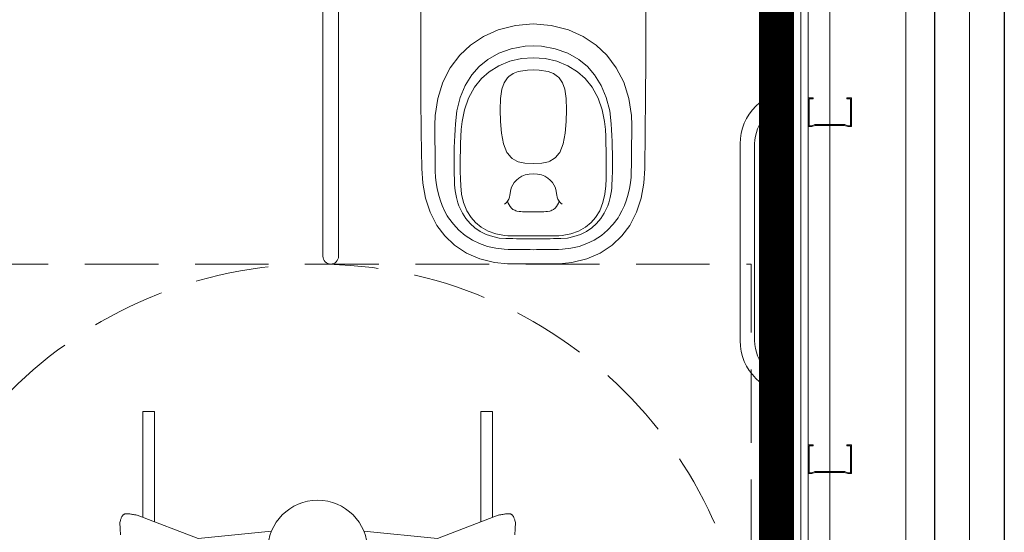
# Model space of a CAD drawing. Header units: millimetres. Extents: x -13532 to 2392, y -5241 to 5322.
# Tile 38 of 256: x -7684 to -7514, y -3950 to -3862. Entities that reach past the tile are written whole.
import ezdxf
from ezdxf.enums import TextEntityAlignment as Align

# ---------------------------------------------------------------- set-up
doc = ezdxf.new("R2010")
doc.units = ezdxf.units.MM
doc.linetypes.add('DASHED', pattern=[19.05, 12.7, -6.35])
doc.linetypes.add('DGN_STYLE_2', pattern=[30.2, 18.12, -12.08])
doc.layers.get('0').update_dxf_attribs({"lineweight": 9, "true_color": 0x939393})
for name, color, linetype, lineweight, true_color in [('batting - AGP1', 7, 'Continuous', 5, 0xadadad), ('daszed - ściana z grafiką', 7, 'Continuous', 20, 0xc5a9ee), ('KONSTRUKCJA - CIE - AGP1', 7, 'Continuous', 5, 0xbfbfbf), ('Meble - AGP1', 7, 'Continuous', 15, 0x999999), ('OPISY - AGP1', 7, 'Continuous', 5, 0x000000), ('profil - AGP1', 7, 'Continuous', 5, 0x3f3f3f), ('WYMIARY - AGP1', 7, 'Continuous', 5, 0x716d5a), ('Wyposazenie Wew - Urzadzenia Sanitarne', 7, 'Continuous', 9, 0xa0a0a0), ('zigzag - AGP1', 7, 'Continuous', 9, 0xa5a5a5)]:
    doc.layers.add(name, color=color, linetype=linetype, lineweight=lineweight, true_color=true_color)
doc.layers.add('cz-gr', color=122, linetype='Continuous', lineweight=30)
doc.layers.add('GK - ŚRODEK - AGP1', color=32, linetype='Continuous', lineweight=5)
doc.styles.add('ROMANS15', font='simplex.shx', dxfattribs={"width": 0.9, "height": 15})
doc.linetypes.add('BATTING', pattern='A,0.0001,-0.1,[134,ltypeshp.shx,S=0.1,R=0,X=-0.1,Y=0],-0.2,[134,ltypeshp.shx,S=0.1,R=180,X=0.1,Y=0],-0.1', length=0.4001)
doc.linetypes.add('ZIGZAG', pattern='A,0.00254,-5.08,[131,ltypeshp.shx,S=5.08,R=0,X=-5.08,Y=0],-10.16,[131,ltypeshp.shx,S=5.08,R=180,X=5.08,Y=0],-5.08', length=20.32254)

# ---------------------------------------------------------------- blocks, each defined once
blk = doc.blocks.new('Obszar_manewrowy_NPS')
at = {"layer": 'Meble - AGP1', "linetype": 'Continuous', "lineweight": 0}
for p, q in [((-45.76, 109.18), (-46.83, 109.12)), ((-44.66, 109.23), (-45.76, 109.18)), ((-44.51, 109.19), (-44.66, 109.23)), ((-44.36, 109.16), (-44.51, 109.19)), ((-44.22, 109.12), (-44.36, 109.16)), ((-44.09, 109.08), (-44.22, 109.12)), ((-43.97, 109.04), (-44.09, 109.08)), ((-43.86, 108.99), (-43.97, 109.04)), ((-43.76, 108.95), (-43.86, 108.99)), ((-43.67, 108.9), (-43.76, 108.95)), ((-43.58, 108.85), (-43.67, 108.9)), ((-43.51, 108.8), (-43.58, 108.85)), ((-43.44, 108.75), (-43.51, 108.8)), ((-43.38, 108.69), (-43.44, 108.75)), ((-43.33, 108.63), (-43.38, 108.69)), ((-43.29, 108.58), (-43.33, 108.63)), ((-43.25, 108.52), (-43.29, 108.58)), ((-43.27, 107.06), (-43.25, 107.22)), ((-43.23, 108.45), (-43.25, 108.52)), ((-43.25, 107.22), (-43.23, 107.38)), ((-43.21, 108.39), (-43.23, 108.45)), ((-43.23, 107.38), (-43.21, 107.53)), ((-43.2, 108.31), (-43.21, 108.39)), ((-43.21, 107.53), (-43.2, 107.66)), ((-43.19, 108.22), (-43.2, 108.31)), ((-43.2, 107.66), (-43.19, 107.79)), ((-43.18, 108.13), (-43.19, 108.22)), ((-43.19, 107.79), (-43.18, 107.91)), ((-43.18, 108.03), (-43.18, 108.13)), ((-43.18, 107.91), (-43.18, 108.03)), ((-47.42, 95.78), (-43.43, 106.27)), ((-43.41, 106.31), (-43.37, 106.51)), ((-43.37, 106.51), (-43.33, 106.7)), ((-43.33, 106.7), (-43.3, 106.88)), ((-43.3, 106.88), (-43.27, 107.06)), ((-43.8, 105.3), (-25.5, 105.3)), ((-25.5, 105.3), (-25.5, 103.26)), ((-25.5, 103.26), (-44.57, 103.26)), ((-46.19, 83.06), (-47.42, 95.78)), ((-46.19, 67.08), (-47.43, 54.39)), ((-47.43, 54.39), (-43.43, 43.87)), ((-25.5, 46.88), (-44.57, 46.88)), ((-25.5, 44.84), (-25.5, 46.88)), ((-43.8, 44.84), (-25.5, 44.84)), ((-43.41, 43.83), (-43.37, 43.63)), ((-43.37, 43.63), (-43.33, 43.44)), ((-43.33, 43.44), (-43.3, 43.25)), ((-43.3, 43.25), (-43.27, 43.08)), ((-43.27, 43.08), (-43.25, 42.92)), ((-43.25, 42.92), (-43.23, 42.76)), ((-43.23, 42.76), (-43.21, 42.61)), ((-43.21, 42.61), (-43.2, 42.47)), ((-45.76, 40.96), (-46.83, 41.02)), ((-44.66, 40.91), (-45.76, 40.96)), ((-44.51, 40.95), (-44.66, 40.91)), ((-44.36, 40.98), (-44.51, 40.95)), ((-44.22, 41.02), (-44.36, 40.98)), ((-44.09, 41.06), (-44.22, 41.02)), ((-43.97, 41.1), (-44.09, 41.06)), ((-43.86, 41.14), (-43.97, 41.1)), ((-43.76, 41.19), (-43.86, 41.14)), ((-43.67, 41.24), (-43.76, 41.19)), ((-43.58, 41.29), (-43.67, 41.24)), ((-43.51, 41.34), (-43.58, 41.29)), ((-43.44, 41.39), (-43.51, 41.34)), ((-43.38, 41.45), (-43.44, 41.39)), ((-43.33, 41.5), (-43.38, 41.45)), ((-43.29, 41.56), (-43.33, 41.5)), ((-43.25, 41.62), (-43.29, 41.56)), ((-43.23, 41.69), (-43.25, 41.62)), ((-43.21, 41.75), (-43.23, 41.69)), ((-43.2, 41.83), (-43.21, 41.75)), ((-43.2, 42.47), (-43.19, 42.35)), ((-43.19, 41.92), (-43.2, 41.83)), ((-43.19, 42.35), (-43.18, 42.22)), ((-43.18, 42.01), (-43.19, 41.92)), ((-43.18, 42.22), (-43.18, 42.11)), ((-43.18, 42.11), (-43.18, 42.01))]:
    blk.add_line(p, q, dxfattribs=at)
at = {"layer": 'Meble - AGP1', "linetype": 'DASHED', "lineweight": 0, "flags": 128}
blk.add_lwpolyline([(0, 0), (-150, 0), (-150, 150), (0, 150)], close=True, dxfattribs=at)
at = {"layer": 'Meble - AGP1', "linetype": 'DASHED', "lineweight": 0}
blk.add_circle((-75, 75), 75, dxfattribs=at)
at = {"layer": 'Meble - AGP1', "linetype": 'Continuous', "lineweight": 0}
blk.add_arc((-49.48, 75.07), 8.64, 270, 90, dxfattribs=at)
blk = doc.blocks.new('Poręcz NPS_ścienna')
at = {"layer": 'Meble - AGP1', "linetype": 'Continuous'}
for p, q in [((0, 2.25), (0, -2.25)), ((0.5, 2.25), (0, 2.25)), ((0.5, -2.25), (0.5, 2.25)), ((0.5, 1.25), (0, 1.25)), ((0.5, -1.25), (0, -1.25)), ((0, -2.25), (0.5, -2.25)), ((6.75, -8), (6.75, -42)), ((9.25, -8), (9.25, -42)), ((0, -47.75), (0, -52.25)), ((0.5, -47.75), (0, -47.75)), ((0.5, -48.75), (0, -48.75)), ((0.5, -52.25), (0.5, -47.75)), ((0.5, -51.25), (0, -51.25)), ((0, -52.25), (0.5, -52.25))]:
    blk.add_line(p, q, dxfattribs=at)
for centre, radius, start, end in [((0, -8), 9.25, 0, 90), ((0, -8), 6.75, 0, 90), ((0, -42), 6.75, 270, 0), ((0, -42), 9.25, 270, 0)]:
    blk.add_arc(centre, radius, start, end, dxfattribs=at)
blk = doc.blocks.new('Poręcz NPS_Łamana')
at = {"layer": 'Meble - AGP1', "linetype": 'Continuous'}
for p, q in [((4.23, 0), (-4.23, 0)), ((-4.23, -0.34), (-4.23, 0)), ((4.23, -0.34), (4.23, 0)), ((4.23, -0.34), (-4.23, -0.34)), ((-2.49, -5.83), (-2.49, -0.34)), ((-2.15, -5.83), (-2.15, -0.34)), ((-1.34, -0.83), (-1.35, -2.62)), ((1.36, -0.83), (-1.35, -0.83)), ((1.36, -0.83), (1.36, -2.62)), ((2.15, -5.83), (2.15, -0.34)), ((2.49, -5.83), (2.49, -0.34)), ((-3.34, -3.3), (-3.16, -3.3)), ((-2.56, -3.17), (-3.1, -3.17)), ((-2.49, -4.86), (-2.49, -3.08)), ((-2.49, -3.37), (-2.49, -4.57)), ((-2.15, -2.7), (-2.03, -2.7)), ((2.03, -2.62), (-2.03, -2.62)), ((-2.03, -2.62), (-2.03, -5.32)), ((2.03, -2.62), (2.03, -5.32)), ((2.15, -2.7), (2.03, -2.7)), ((2.49, -4.86), (2.49, -3.08)), ((2.49, -3.37), (2.49, -4.57)), ((2.56, -3.17), (3.1, -3.17)), ((3.34, -3.3), (3.16, -3.3)), ((-3.34, -4.65), (-3.16, -4.65)), ((-2.56, -3.57), (-3.1, -3.57)), ((-2.56, -4.37), (-3.1, -4.37)), ((-2.56, -4.77), (-3.1, -4.77)), ((-1.35, -5.32), (-1.25, -4.94)), ((-1.25, -4.94), (-0.96, -4.61)), ((-0.96, -4.61), (-0.52, -4.39)), ((-0.52, -4.39), (0, -4.31)), ((0, -4.31), (0.52, -4.39)), ((0.52, -4.39), (0.96, -4.61)), ((0.96, -4.61), (1.25, -4.94)), ((1.25, -4.94), (1.35, -5.32)), ((2.56, -3.57), (3.1, -3.57)), ((2.56, -4.37), (3.1, -4.37)), ((2.56, -4.77), (3.1, -4.77)), ((3.34, -4.65), (3.16, -4.65)), ((-2.49, -5.83), (-2.15, -5.83)), ((-2.15, -5.24), (-2.03, -5.24)), ((-2.03, -5.32), (-1.35, -5.32)), ((-1.35, -5.32), (-1.35, -68.66)), ((1.35, -5.32), (1.35, -68.66)), ((2.03, -5.32), (1.35, -5.32)), ((2.15, -5.24), (2.03, -5.24)), ((2.49, -5.83), (2.15, -5.83))]:
    blk.add_line(p, q, dxfattribs=at)
for centre, radius, start, end in [((-3.34, -3.97), 0.676, 90, 270), ((-2.84, -3.37), 0.327, 142.1208, 217.8792), ((-2.82, -3.37), 0.327, 322.1208, 37.8792), ((2.82, -3.37), 0.327, 142.1208, 217.8792), ((2.84, -3.37), 0.327, 322.1208, 37.8792), ((3.34, -3.97), 0.676, 270, 90), ((-1.96, -3.97), 1.2, 160.5286, 199.4714), ((-2.84, -4.57), 0.327, 142.1208, 217.8792), ((-3.7, -3.97), 1.2, 340.5286, 19.4714), ((-2.82, -4.57), 0.327, 322.1208, 37.8792), ((3.7, -3.97), 1.2, 160.5286, 199.4714), ((2.82, -4.57), 0.327, 142.1208, 217.8792), ((1.96, -3.97), 1.2, 340.5286, 19.4714), ((2.84, -4.57), 0.327, 322.1208, 37.8792), ((0, -68.66), 1.35, 180, 0)]:
    blk.add_arc(centre, radius, start, end, dxfattribs=at)
blk = doc.blocks.new('Niska ust KOLO bez barier')
at = {"layer": 'Meble - AGP1'}
for points in [[(-19.28, -53.49, 0), (-19.36, -47.29, 0), (-19.41, -41.13, 0), (-19.44, -34.86, 0), (-19.45, -28.59, 0), (-19.44, -22.33, 0), (-19.42, -16.06, 0), (-19.38, -9.58, 0), (-19.33, -3.33, 0), (-19.3, 0, 0)], [(19.28, -53.49, 0), (19.36, -47.29, 0), (19.41, -41.13, 0), (19.44, -34.86, 0), (19.45, -28.59, 0), (19.44, -22.33, 0), (19.42, -16.06, 0), (19.38, -9.58, 0), (19.33, -3.33, 0), (19.3, 0, 0)], [(0, -28.5, 0), (-3.07, -28.75, 0), (-6.06, -29.51, 0), (-8.62, -30.66, 0), (-10.88, -32.16, 0), (-12.69, -33.87, 0), (-14.34, -36.07, 0), (-15.63, -38.58, 0), (-16.51, -41.36, 0), (-16.97, -44.35, 0), (-17.02, -46.01, 0)], [(0, -28.5, 0), (3.07, -28.75, 0), (6.06, -29.51, 0), (8.62, -30.66, 0), (10.88, -32.16, 0), (12.69, -33.87, 0), (14.34, -36.07, 0), (15.63, -38.58, 0), (16.51, -41.36, 0), (16.97, -44.35, 0), (17.02, -46.01, 0)], [(-13.47, -45.79, 0), (-13.2, -43.54, 0), (-12.62, -41.23, 0), (-11.75, -39.15, 0), (-10.6, -37.28, 0), (-9.34, -35.84, 0), (-7.87, -34.64, 0), (-5.96, -33.56, 0), (-3.8, -32.77, 0), (-1.4, -32.34, 0), (0, -32.27, 0)], [(13.47, -45.79, 0), (13.2, -43.54, 0), (12.62, -41.23, 0), (11.75, -39.15, 0), (10.6, -37.28, 0), (9.34, -35.84, 0), (7.87, -34.64, 0), (5.96, -33.56, 0), (3.8, -32.77, 0), (1.4, -32.34, 0), (0, -32.27, 0)], [(0, -34.33, 0), (-2.06, -34.48, 0), (-4.07, -34.95, 0), (-5.98, -35.74, 0), (-7.62, -36.75, 0), (-8.97, -37.95, 0), (-10.15, -39.42, 0), (-11.2, -41.35, 0), (-11.9, -43.36, 0), (-12.31, -45.34, 0), (-12.45, -46.74, 0)], [(0, -34.33, 0), (2.06, -34.48, 0), (4.07, -34.95, 0), (5.98, -35.74, 0), (7.62, -36.75, 0), (8.97, -37.95, 0), (10.15, -39.42, 0), (11.2, -41.35, 0), (11.9, -43.36, 0), (12.31, -45.34, 0), (12.45, -46.74, 0)], [(0, -52.63, 0), (-1.48, -52.55, 0), (-2.61, -52.32, 0), (-2.83, -52.23, 0), (-3.63, -51.75, 0), (-3.81, -51.59, 0), (-4.48, -50.86, 0), (-4.58, -50.72, 0), (-5.15, -49.24, 0), (-5.52, -47.37, 0), (-5.68, -45.36, 0), (-5.73, -43.36, 0), (-5.68, -41.38, 0), (-5.45, -39.79, 0), (-5.03, -38.7, 0), (-4.46, -37.8, 0), (-4.37, -37.69, 0), (-4.21, -37.56, 0), (-3.48, -37.08, 0), (-2.59, -36.72, 0), (-1.02, -36.48, 0), (0, -36.45, 0)], [(0, -52.63, 0), (1.48, -52.55, 0), (2.61, -52.32, 0), (2.83, -52.23, 0), (3.63, -51.75, 0), (3.81, -51.59, 0), (4.48, -50.86, 0), (4.58, -50.72, 0), (5.15, -49.24, 0), (5.52, -47.37, 0), (5.68, -45.36, 0), (5.73, -43.36, 0), (5.68, -41.38, 0), (5.45, -39.79, 0), (5.03, -38.7, 0), (4.46, -37.8, 0), (4.37, -37.69, 0), (4.21, -37.56, 0), (3.48, -37.08, 0), (2.59, -36.72, 0), (1.02, -36.48, 0), (0, -36.45, 0)], [(-13.67, -53.81, 0), (-13.68, -52.81, 0), (-13.68, -51.82, 0), (-13.67, -50.83, 0), (-13.65, -49.83, 0), (-13.62, -48.82, 0), (-13.58, -47.81, 0), (-13.53, -46.8, 0), (-13.47, -45.79, 0)], [(13.67, -53.81, 0), (13.68, -52.81, 0), (13.68, -51.82, 0), (13.67, -50.83, 0), (13.65, -49.83, 0), (13.62, -48.82, 0), (13.58, -47.81, 0), (13.53, -46.8, 0), (13.47, -45.79, 0)], [(-17.02, -46.01, 0), (-17.01, -47, 0), (-17, -47.99, 0), (-16.99, -48.99, 0), (-16.98, -49.98, 0), (-16.97, -50.97, 0), (-16.96, -51.97, 0), (-16.95, -52.96, 0), (-16.94, -53.95, 0)], [(-12.45, -46.74, 0), (-12.51, -47.95, 0), (-12.56, -49.17, 0), (-12.6, -50.39, 0), (-12.62, -51.6, 0), (-12.62, -52.82, 0), (-12.61, -54.03, 0), (-12.58, -55.25, 0), (-12.54, -56.46, 0)], [(12.45, -46.74, 0), (12.51, -47.95, 0), (12.56, -49.17, 0), (12.6, -50.39, 0), (12.62, -51.6, 0), (12.62, -52.82, 0), (12.61, -54.03, 0), (12.58, -55.25, 0), (12.54, -56.46, 0)], [(17.02, -46.01, 0), (17.01, -47, 0), (17, -47.99, 0), (16.99, -48.99, 0), (16.98, -49.98, 0), (16.97, -50.97, 0), (16.96, -51.97, 0), (16.95, -52.96, 0), (16.94, -53.95, 0)], [(-19.28, -53.49, 0), (-19.1, -56.04, 0), (-18.62, -58.6, 0), (-17.83, -61.05, 0), (-16.67, -63.32, 0), (-15.3, -65.16, 0), (-13.63, -66.74, 0), (-11.57, -68.1, 0), (-9.23, -69.12, 0), (-6.68, -69.76, 0), (-4.46, -69.96, 0)], [(-16.94, -53.95, 0), (-16.9, -54.97, 0), (-16.8, -55.97, 0), (-16.63, -56.94, 0), (-16.4, -57.92, 0), (-16.1, -58.91, 0), (-15.74, -59.87, 0), (-15.32, -60.79, 0), (-14.86, -61.66, 0), (-14.64, -62, 0)], [(-13.59, -56.31, 0), (-13.6, -55.99, 0), (-13.62, -55.68, 0), (-13.63, -55.37, 0), (-13.64, -55.06, 0), (-13.65, -54.75, 0), (-13.66, -54.43, 0), (-13.66, -54.12, 0), (-13.67, -53.81, 0)], [(0, -54.39, 0), (-0.74, -54.44, 0), (-1.4, -54.6, 0), (-1.99, -54.84, 0), (-2.5, -55.15, 0), (-2.93, -55.5, 0), (-3.29, -55.9, 0), (-3.56, -56.31, 0), (-3.76, -56.73, 0), (-3.89, -57.13, 0), (-4.04, -58.09, 0), (-4.11, -58.45, 0), (-4.24, -58.8, 0), (-4.33, -58.98, 0), (-4.45, -59.15, 0), (-4.59, -59.32, 0), (-4.76, -59.48, 0), (-4.97, -59.65, 0)], [(0, -54.39, 0), (0.74, -54.44, 0), (1.4, -54.6, 0), (1.99, -54.84, 0), (2.5, -55.15, 0), (2.93, -55.5, 0), (3.29, -55.9, 0), (3.56, -56.31, 0), (3.76, -56.73, 0), (3.89, -57.13, 0), (4.04, -58.09, 0), (4.11, -58.45, 0), (4.24, -58.8, 0), (4.33, -58.98, 0), (4.45, -59.15, 0), (4.59, -59.32, 0), (4.76, -59.48, 0), (4.97, -59.65, 0)], [(19.28, -53.49, 0), (19.1, -56.04, 0), (18.62, -58.6, 0), (17.83, -61.05, 0), (16.67, -63.32, 0), (15.3, -65.16, 0), (13.63, -66.74, 0), (11.57, -68.1, 0), (9.23, -69.12, 0), (6.68, -69.76, 0), (4.46, -69.96, 0)], [(13.59, -56.31, 0), (13.6, -55.99, 0), (13.62, -55.68, 0), (13.63, -55.37, 0), (13.64, -55.06, 0), (13.65, -54.75, 0), (13.66, -54.43, 0), (13.66, -54.12, 0), (13.67, -53.81, 0)], [(16.94, -53.95, 0), (16.9, -54.97, 0), (16.8, -55.97, 0), (16.63, -56.94, 0), (16.4, -57.92, 0), (16.1, -58.91, 0), (15.74, -59.87, 0), (15.32, -60.79, 0), (14.86, -61.66, 0), (14.64, -62, 0)], [(-12.66, -60.4, 0), (-12.86, -59.92, 0), (-13.03, -59.44, 0), (-13.17, -58.97, 0), (-13.29, -58.48, 0), (-13.41, -57.9, 0), (-13.5, -57.37, 0), (-13.55, -56.84, 0), (-13.59, -56.31, 0)], [(-12.54, -56.46, 0), (-12.39, -57.95, 0), (-12.04, -59.38, 0), (-11.47, -60.78, 0), (-10.76, -61.94, 0), (-9.98, -62.83, 0), (-9.01, -63.64, 0), (-7.82, -64.32, 0), (-6.46, -64.81, 0), (-4.99, -65.08, 0), (-4.39, -65.11, 0)], [(12.54, -56.46, 0), (12.39, -57.95, 0), (12.04, -59.38, 0), (11.47, -60.78, 0), (10.76, -61.94, 0), (9.98, -62.83, 0), (9.01, -63.64, 0), (7.82, -64.32, 0), (6.46, -64.81, 0), (4.99, -65.08, 0), (4.39, -65.11, 0)], [(12.66, -60.4, 0), (12.86, -59.92, 0), (13.03, -59.44, 0), (13.17, -58.97, 0), (13.29, -58.48, 0), (13.41, -57.9, 0), (13.5, -57.37, 0), (13.55, -56.84, 0), (13.59, -56.31, 0)], [(-2.46, -60.91, 0), (-2.86, -60.84, 0), (-3.04, -60.79, 0), (-3.21, -60.72, 0), (-3.37, -60.64, 0), (-3.52, -60.55, 0), (-3.78, -60.33, 0), (-4, -60.07, 0), (-4.18, -59.78, 0), (-4.33, -59.47, 0), (-4.45, -59.15, 0)], [(2.46, -60.91, 0), (2.86, -60.84, 0), (3.04, -60.79, 0), (3.21, -60.72, 0), (3.37, -60.64, 0), (3.52, -60.55, 0), (3.78, -60.33, 0), (4, -60.07, 0), (4.18, -59.78, 0), (4.33, -59.47, 0), (4.45, -59.15, 0)], [(-4.75, -65.6, 0), (-5.89, -65.51, 0), (-7.02, -65.27, 0), (-8.16, -64.88, 0), (-9.19, -64.37, 0), (-10.1, -63.76, 0), (-10.93, -63.02, 0), (-11.66, -62.16, 0), (-12.25, -61.23, 0), (-12.66, -60.4, 0)], [(-2.46, -60.91, 0), (-2.15, -60.94, 0), (-1.84, -60.96, 0), (-1.53, -60.97, 0), (-1.2, -60.99, 0), (-0.83, -61, 0), (-0.46, -61, 0), (-0.09, -61.01, 0), (0, -61.01, 0)], [(2.46, -60.91, 0), (2.15, -60.94, 0), (1.84, -60.96, 0), (1.53, -60.97, 0), (1.2, -60.99, 0), (0.83, -61, 0), (0.46, -61, 0), (0.09, -61.01, 0), (0, -61.01, 0)], [(4.75, -65.6, 0), (5.89, -65.51, 0), (7.02, -65.27, 0), (8.16, -64.88, 0), (9.19, -64.37, 0), (10.1, -63.76, 0), (10.93, -63.02, 0), (11.66, -62.16, 0), (12.25, -61.23, 0), (12.66, -60.4, 0)], [(-14.64, -62, 0), (-13.81, -63.14, 0), (-12.85, -64.17, 0), (-11.77, -65.07, 0), (-10.51, -65.87, 0), (-9.27, -66.47, 0), (-7.9, -66.95, 0), (-6.48, -67.28, 0), (-5.05, -67.45, 0), (-4.36, -67.48, 0)], [(14.64, -62, 0), (13.81, -63.14, 0), (12.85, -64.17, 0), (11.77, -65.07, 0), (10.51, -65.87, 0), (9.27, -66.47, 0), (7.9, -66.95, 0), (6.48, -67.28, 0), (5.05, -67.45, 0), (4.36, -67.48, 0)], [(0, -65.65, 0), (-0.58, -65.65, 0), (-1.17, -65.65, 0), (-1.75, -65.64, 0), (-2.34, -65.64, 0), (-2.92, -65.63, 0), (-3.51, -65.62, 0), (-4.09, -65.61, 0), (-4.68, -65.6, 0)], [(-4.39, -65.11, 0), (-3.84, -65.12, 0), (-3.29, -65.13, 0), (-2.74, -65.14, 0), (-2.19, -65.15, 0), (-1.65, -65.15, 0), (-1.1, -65.16, 0), (-0.55, -65.16, 0), (0, -65.16, 0)], [(4.39, -65.11, 0), (3.84, -65.12, 0), (3.29, -65.13, 0), (2.74, -65.14, 0), (2.19, -65.15, 0), (1.65, -65.15, 0), (1.1, -65.16, 0), (0.55, -65.16, 0), (0, -65.16, 0)], [(0, -65.65, 0), (0.58, -65.65, 0), (1.17, -65.65, 0), (1.75, -65.64, 0), (2.34, -65.64, 0), (2.92, -65.63, 0), (3.51, -65.62, 0), (4.09, -65.61, 0), (4.68, -65.6, 0)], [(-4.36, -67.48, 0), (-3.82, -67.49, 0), (-3.27, -67.5, 0), (-2.73, -67.51, 0), (-2.18, -67.51, 0), (-1.64, -67.52, 0), (-1.09, -67.52, 0), (-0.55, -67.52, 0), (0, -67.53, 0)], [(4.36, -67.48, 0), (3.82, -67.49, 0), (3.27, -67.5, 0), (2.73, -67.51, 0), (2.18, -67.51, 0), (1.64, -67.52, 0), (1.09, -67.52, 0), (0.55, -67.52, 0), (0, -67.53, 0)], [(0, -70, 0), (-0.56, -70, 0), (-1.12, -70, 0), (-1.67, -70, 0), (-2.23, -69.99, 0), (-2.79, -69.99, 0), (-3.35, -69.98, 0), (-3.9, -69.97, 0), (-4.46, -69.96, 0)], [(0, -70, 0), (0.56, -70, 0), (1.12, -70, 0), (1.67, -70, 0), (2.23, -69.99, 0), (2.79, -69.99, 0), (3.35, -69.98, 0), (3.9, -69.97, 0), (4.46, -69.96, 0)]]:
    blk.add_polyline3d(points, dxfattribs=at)
blk = doc.blocks.new('DFGFGSGSG')
at = {"layer": 'batting - AGP1', "linetype": 'BATTING', "ltscale": 8}
blk.add_lwpolyline([(-5231.63, -4324.12), (-5231.63, -4905.51)], dxfattribs=at)
at = {"layer": 'cz-gr'}
for p, q in [((-5213.48, -4702.83), (-5213.48, -4324.12)), ((-5201.48, -4324.12), (-5201.48, -4691.12)), ((-5237.88, -4572.87), (-5237.88, -4349.12))]:
    blk.add_line(p, q, dxfattribs=at)
at = {"layer": 'daszed - ściana z grafiką', "linetype": 'DGN_STYLE_2', "const_width": 6}
blk.add_lwpolyline([(-5240.88, -4572.87), (-5240.88, -4349.12)], dxfattribs=at)
at = {"layer": 'GK - ŚRODEK - AGP1'}
for p, q in [((-5235.38, -4575.37), (-5235.38, -4346.62)), ((-5236.63, -4574.12), (-5236.63, -4347.87))]:
    blk.add_line(p, q, dxfattribs=at)
at = {"layer": 'KONSTRUKCJA - CIE - AGP1', "linetype": 'Continuous'}
for p, q in [((-5213.48, -4702.83), (-5213.48, -4349.13)), ((-5218.48, -4713.13), (-5218.48, -4352.13))]:
    blk.add_line(p, q, dxfattribs=at)
at = {"layer": 'profil - AGP1', "ltscale": 5}
for points in [[(-5234.18, -4395.17), (-5234.71, -4395.37), (-5235.38, -4395.37), (-5235.38, -4390.37), (-5234.63, -4390.37), (-5234.56, -4390.37), (-5234.51, -4390.42), (-5234.51, -4390.49), (-5234.56, -4390.54), (-5234.63, -4390.54), (-5235.21, -4390.54), (-5235.21, -4395.21), (-5234.74, -4395.21), (-5234.21, -4395.01), (-5229.05, -4395.01), (-5228.51, -4395.21), (-5228.04, -4395.21), (-5228.04, -4390.54), (-5228.63, -4390.54), (-5228.68, -4390.5), (-5228.68, -4390.42), (-5228.63, -4390.37), (-5227.88, -4390.37), (-5227.88, -4395.37), (-5228.54, -4395.37), (-5229.08, -4395.17)], [(-5234.18, -4455.17), (-5234.71, -4455.37), (-5235.38, -4455.37), (-5235.38, -4450.37), (-5234.63, -4450.37), (-5234.56, -4450.37), (-5234.51, -4450.42), (-5234.51, -4450.49), (-5234.56, -4450.54), (-5234.63, -4450.54), (-5235.21, -4450.54), (-5235.21, -4455.21), (-5234.74, -4455.21), (-5234.21, -4455.01), (-5229.05, -4455.01), (-5228.51, -4455.21), (-5228.04, -4455.21), (-5228.04, -4450.54), (-5228.63, -4450.54), (-5228.68, -4450.5), (-5228.68, -4450.42), (-5228.63, -4450.37), (-5227.88, -4450.37), (-5227.88, -4455.37), (-5228.54, -4455.37), (-5229.08, -4455.17)]]:
    blk.add_lwpolyline(points, close=True, dxfattribs=at)
at = {"layer": 'zigzag - AGP1', "linetype": 'ZIGZAG'}
blk.add_lwpolyline([(-5201.48, -4697.12), (-5207.48, -4697.12), (-5207.48, -4324.12)], dxfattribs=at)
at = {"xscale": -1, "rotation": 270}
blk.add_blockref('Obszar_manewrowy_NPS', (-5395.2, -4419.14), dxfattribs=at)
at = {"layer": 'Wyposazenie Wew - Urzadzenia Sanitarne', "xscale": -1}
blk.add_blockref('Niska ust KOLO bez barier', (-5282.87, -4349.12), dxfattribs=at)
at = {"layer": 'Wyposazenie Wew - Urzadzenia Sanitarne', "color": 102, "linetype": 'Continuous', "lineweight": 20, "xscale": -1}
for name, p in [('Poręcz NPS_Łamana', (-5317.87, -4349.12)), ('Poręcz NPS_ścienna', (-5237.88, -4390.37))]:
    blk.add_blockref(name, p, dxfattribs=at)
at = {"layer": 'OPISY - AGP1', "style": 'ROMANS15', "width": 0.7}
blk.add_attdef('DA2', text='', height=15, rotation=359.9995, dxfattribs=at).set_placement((-5340.59, -4956.79), align=Align.CENTER)

msp = doc.modelspace()

# ---------------------------------------------------------------- block references
at = {"layer": 'WYMIARY - AGP1'}
msp.add_blockref('DFGFGSGSG', (-2312.6913, 515.3198), dxfattribs=at)

doc.saveas('drawing.dxf')
